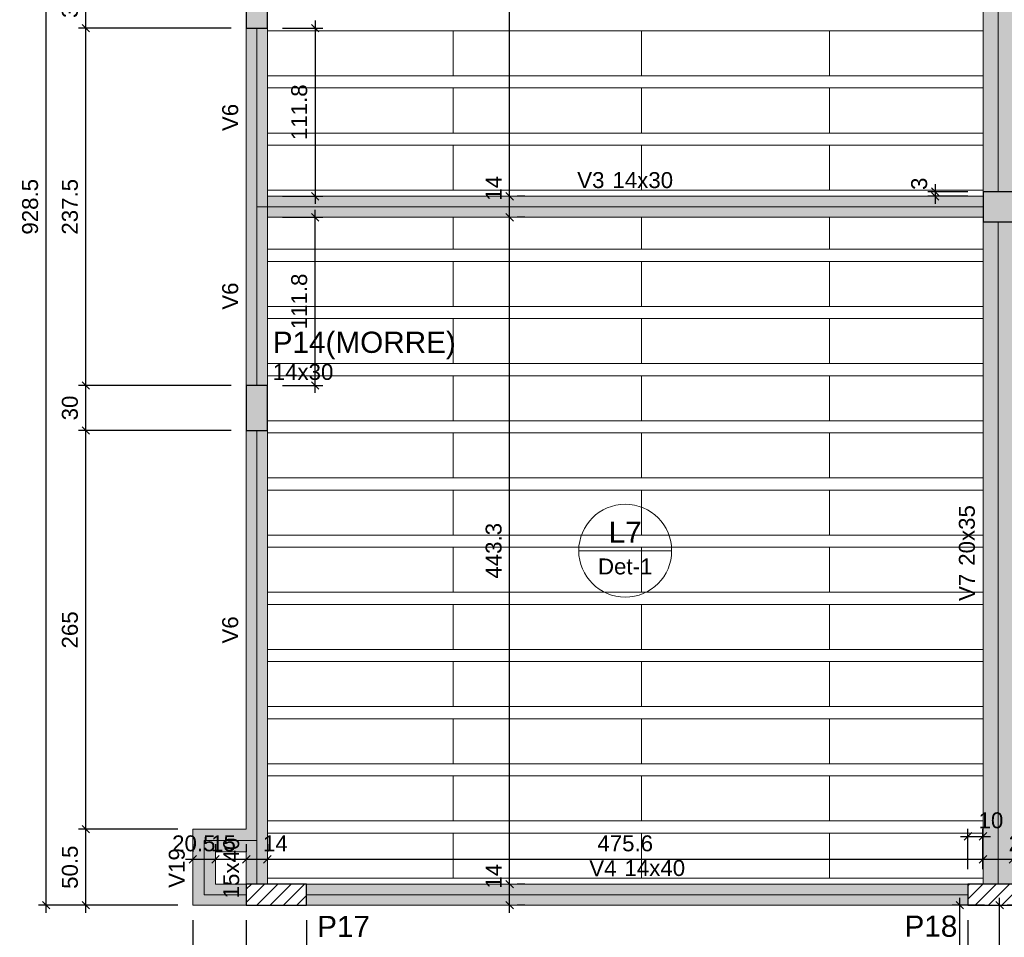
# Model space of a CAD drawing. Header units: millimetres. Extents: x 1434 to 2277, y -793 to -278.
# Tile 17 of 111: x 1709 to 1722, y -628 to -616. Entities that reach past the tile are written whole.
import ezdxf

# ---------------------------------------------------------------- set-up
doc = ezdxf.new("R2010")
doc.units = ezdxf.units.MM
for name, color, linetype, lineweight in [('FO-Cotas', 5, 'Continuous', 5), ('FO-Eixos', 5, 'Continuous', 5), ('FO-Hachura pilar que morre', 106, 'Continuous', 5), ('FO-Hachura pilar que passa', 19, 'Continuous', 5), ('FO-Hachura viga', 43, 'Continuous', 5), ('FO-Hachuras das lajes', 1, 'Continuous', 20), ('FO-Pilares', 4, 'Continuous', 30), ('FO-Textos das lajes', 3, 'Continuous', 20), ('FO-Textos das vigas', 7, 'Continuous', 5), ('FO-Textos dos pilares', 7, 'Continuous', 5), ('FO-Vigas', 1, 'Continuous', 20)]:
    doc.layers.add(name, color=color, linetype=linetype, lineweight=lineweight)
doc.styles.add('ARIAL', font='arial.ttf')
doc.styles.get("Standard").update_dxf_attribs({"font": 'arial.ttf'})
doc.dimstyles.new('UM_50.000000', dxfattribs={"dimtxt": 0.18, "dimasz": 0.1, "dimexe": 0.1, "dimexo": 0.2, "dimgap": 0, "dimtad": 1, "dimtih": 1, "dimtoh": 1, "dimdec": 1, "dimlfac": 50, "dimzin": 0, "dimdsep": 46, "dimtxsty": 'Standard', "dimcen": 0.09, "dimdle": 0.1, "dimadec": 1, "dimazin": 2, "dimtfac": 1, "dimtdec": 4, "dimtofl": 0, "dimtmove": 0, "dimatfit": 3, "dimfxl": 1, "dimtolj": 1, "dimarcsym": 0})
pattern_1 = [(45, (1711.39028, -632.76734), (-0.0883883, 0.0883883), [])]

# ---------------------------------------------------------------- blocks, each defined once
blk = doc.blocks.new('_Oblique')
at = {"color": 0, "linetype": 'ByBlock', "lineweight": -2}
blk.add_line((-0.5, -0.5), (0.5, 0.5), dxfattribs=at)
blk = doc.blocks.new('*D738')
at = {"layer": 'FO-Cotas', "color": 0, "lineweight": -2, "transparency": 16777216}
for p, q in [((1711.07, -627.487), (1711.07, -632.819)), ((1711.78, -627.487), (1711.78, -632.819)), ((1710.97, -632.719), (1711.88, -632.719))]:
    blk.add_line(p, q, dxfattribs=at)
at = {"layer": 'FO-Cotas', "color": 0, "lineweight": -2, "transparency": 16777216, "xscale": 0.1, "yscale": 0.1, "zscale": 0.1, "rotation": 180}
blk.add_blockref('_Oblique', (1711.07, -632.719), dxfattribs=at)
at = {"layer": 'FO-Cotas', "color": 0, "lineweight": -2, "transparency": 16777216, "xscale": 0.1, "yscale": 0.1, "zscale": 0.1}
blk.add_blockref('_Oblique', (1711.78, -632.719), dxfattribs=at)
at = {"layer": 'FO-Cotas', "color": 7, "transparency": 16777216, "insert": (1710.782, -632.508), "char_height": 0.2118, "attachment_point": 5, "rotation": 0.0057, "style": 'ARIAL'}
blk.add_mtext('\\A1;35.5', dxfattribs=at)
blk = doc.blocks.new('*D739')
at = {"layer": 'FO-Cotas', "color": 0, "lineweight": -2, "transparency": 16777216}
for p, q in [((1711.78, -627.487), (1711.78, -632.819)), ((1712.58, -627.487), (1712.58, -632.819)), ((1711.68, -632.719), (1712.68, -632.719))]:
    blk.add_line(p, q, dxfattribs=at)
at = {"layer": 'FO-Cotas', "color": 0, "lineweight": -2, "transparency": 16777216, "xscale": 0.1, "yscale": 0.1, "zscale": 0.1, "rotation": 180}
blk.add_blockref('_Oblique', (1711.78, -632.719), dxfattribs=at)
at = {"layer": 'FO-Cotas', "color": 0, "lineweight": -2, "transparency": 16777216, "xscale": 0.1, "yscale": 0.1, "zscale": 0.1}
blk.add_blockref('_Oblique', (1712.58, -632.719), dxfattribs=at)
at = {"layer": 'FO-Cotas', "color": 7, "transparency": 16777216, "insert": (1712.18, -632.508), "char_height": 0.2118, "attachment_point": 5, "rotation": 0.0057, "style": 'ARIAL'}
blk.add_mtext('\\A1;40', dxfattribs=at)
blk = doc.blocks.new('*D740')
at = {"layer": 'FO-Cotas', "color": 0, "lineweight": -2, "transparency": 16777216}
for p, q in [((1712.58, -627.487), (1712.58, -632.819)), ((1721.371, -627.487), (1721.371, -632.819)), ((1712.48, -632.719), (1721.471, -632.719))]:
    blk.add_line(p, q, dxfattribs=at)
at = {"layer": 'FO-Cotas', "color": 0, "lineweight": -2, "transparency": 16777216, "xscale": 0.1, "yscale": 0.1, "zscale": 0.1, "rotation": 180}
blk.add_blockref('_Oblique', (1712.58, -632.719), dxfattribs=at)
at = {"layer": 'FO-Cotas', "color": 0, "lineweight": -2, "transparency": 16777216, "xscale": 0.1, "yscale": 0.1, "zscale": 0.1}
blk.add_blockref('_Oblique', (1721.371, -632.719), dxfattribs=at)
at = {"layer": 'FO-Cotas', "color": 7, "transparency": 16777216, "insert": (1716.976, -632.508), "char_height": 0.2118, "attachment_point": 5, "rotation": 0.0057, "style": 'ARIAL'}
blk.add_mtext('\\A1;439.6', dxfattribs=at)
blk = doc.blocks.new('*D741')
at = {"layer": 'FO-Cotas', "color": 0, "lineweight": -2, "transparency": 16777216}
for p, q in [((1721.371, -627.487), (1721.371, -632.819)), ((1722.171, -627.487), (1722.171, -632.819)), ((1721.271, -632.719), (1722.271, -632.719))]:
    blk.add_line(p, q, dxfattribs=at)
at = {"layer": 'FO-Cotas', "color": 0, "lineweight": -2, "transparency": 16777216, "xscale": 0.1, "yscale": 0.1, "zscale": 0.1, "rotation": 180}
blk.add_blockref('_Oblique', (1721.371, -632.719), dxfattribs=at)
at = {"layer": 'FO-Cotas', "color": 0, "lineweight": -2, "transparency": 16777216, "xscale": 0.1, "yscale": 0.1, "zscale": 0.1}
blk.add_blockref('_Oblique', (1722.171, -632.719), dxfattribs=at)
at = {"layer": 'FO-Cotas', "color": 7, "transparency": 16777216, "insert": (1721.771, -632.508), "char_height": 0.2118, "attachment_point": 5, "rotation": 0.0057, "style": 'ARIAL'}
blk.add_mtext('\\A1;40', dxfattribs=at)
blk = doc.blocks.new('*D747')
at = {"layer": 'FO-Cotas', "color": 0, "lineweight": -2, "transparency": 16777216}
for p, q in [((1711.07, -627.487), (1711.07, -633.349)), ((1744.535, -627.487), (1744.535, -633.349)), ((1710.97, -633.249), (1744.635, -633.249))]:
    blk.add_line(p, q, dxfattribs=at)
at = {"layer": 'FO-Cotas', "color": 0, "lineweight": -2, "transparency": 16777216, "xscale": 0.1, "yscale": 0.1, "zscale": 0.1, "rotation": 180}
blk.add_blockref('_Oblique', (1711.07, -633.249), dxfattribs=at)
at = {"layer": 'FO-Cotas', "color": 0, "lineweight": -2, "transparency": 16777216, "xscale": 0.1, "yscale": 0.1, "zscale": 0.1}
blk.add_blockref('_Oblique', (1744.535, -633.249), dxfattribs=at)
at = {"layer": 'FO-Cotas', "color": 7, "transparency": 16777216, "insert": (1727.803, -633.037), "char_height": 0.2118, "attachment_point": 5, "rotation": 0.0057, "style": 'ARIAL'}
blk.add_mtext('\\A1;1673.2', dxfattribs=at)
blk = doc.blocks.new('*D750')
at = {"layer": 'FO-Cotas', "color": 0, "lineweight": -2, "transparency": 16777216}
for p, q in [((1721.792, -630.427), (1721.792, -627.187)), ((1721.992, -627.287), (1721.892, -627.287)), ((1723.004, -630.327), (1721.692, -630.327))]:
    blk.add_line(p, q, dxfattribs=at)
at = {"layer": 'FO-Cotas', "color": 0, "lineweight": -2, "transparency": 16777216, "xscale": 0.1, "yscale": 0.1, "zscale": 0.1}
for p, rotation in [((1721.792, -627.287), 90), ((1721.792, -630.327), 270)]:
    blk.add_blockref('_Oblique', p, dxfattribs=dict(at, rotation=rotation))
at = {"layer": 'FO-Cotas', "color": 7, "transparency": 16777216, "insert": (1721.58, -628.807), "char_height": 0.2118, "attachment_point": 5, "rotation": 90, "style": 'ARIAL'}
blk.add_mtext('\\A1;152', dxfattribs=at)
blk = doc.blocks.new('*D751')
at = {"layer": 'FO-Cotas', "color": 0, "lineweight": -2, "transparency": 16777216}
for p, q in [((1709.648, -627.387), (1709.648, -626.177)), ((1710.87, -626.277), (1709.548, -626.277)), ((1710.87, -627.287), (1709.548, -627.287))]:
    blk.add_line(p, q, dxfattribs=at)
at = {"layer": 'FO-Cotas', "color": 0, "lineweight": -2, "transparency": 16777216, "xscale": 0.1, "yscale": 0.1, "zscale": 0.1}
for p, rotation in [((1709.648, -626.277), 90), ((1709.648, -627.287), 270)]:
    blk.add_blockref('_Oblique', p, dxfattribs=dict(at, rotation=rotation))
at = {"layer": 'FO-Cotas', "color": 7, "transparency": 16777216, "insert": (1709.436, -626.782), "char_height": 0.2118, "attachment_point": 5, "rotation": 90, "style": 'ARIAL'}
blk.add_mtext('\\A1;50.5', dxfattribs=at)
blk = doc.blocks.new('*D752')
at = {"layer": 'FO-Cotas', "color": 0, "lineweight": -2, "transparency": 16777216}
for p, q in [((1709.648, -626.377), (1709.648, -620.877)), ((1711.58, -620.977), (1709.548, -620.977)), ((1710.87, -626.277), (1709.548, -626.277))]:
    blk.add_line(p, q, dxfattribs=at)
at = {"layer": 'FO-Cotas', "color": 0, "lineweight": -2, "transparency": 16777216, "xscale": 0.1, "yscale": 0.1, "zscale": 0.1}
for p, rotation in [((1709.648, -620.977), 90), ((1709.648, -626.277), 270)]:
    blk.add_blockref('_Oblique', p, dxfattribs=dict(at, rotation=rotation))
at = {"layer": 'FO-Cotas', "color": 7, "transparency": 16777216, "insert": (1709.436, -623.627), "char_height": 0.2118, "attachment_point": 5, "rotation": 90, "style": 'ARIAL'}
blk.add_mtext('\\A1;265', dxfattribs=at)
blk = doc.blocks.new('*D753')
at = {"layer": 'FO-Cotas', "color": 0, "lineweight": -2, "transparency": 16777216}
for p, q in [((1709.648, -621.077), (1709.648, -620.277)), ((1711.58, -620.377), (1709.548, -620.377)), ((1711.58, -620.977), (1709.548, -620.977))]:
    blk.add_line(p, q, dxfattribs=at)
at = {"layer": 'FO-Cotas', "color": 0, "lineweight": -2, "transparency": 16777216, "xscale": 0.1, "yscale": 0.1, "zscale": 0.1}
for p, rotation in [((1709.648, -620.377), 90), ((1709.648, -620.977), 270)]:
    blk.add_blockref('_Oblique', p, dxfattribs=dict(at, rotation=rotation))
at = {"layer": 'FO-Cotas', "color": 7, "transparency": 16777216, "insert": (1709.436, -620.677), "char_height": 0.2118, "attachment_point": 5, "rotation": 90, "style": 'ARIAL'}
blk.add_mtext('\\A1;30', dxfattribs=at)
blk = doc.blocks.new('*D754')
at = {"layer": 'FO-Cotas', "color": 0, "lineweight": -2, "transparency": 16777216}
for p, q in [((1709.648, -620.477), (1709.648, -615.527)), ((1711.58, -615.627), (1709.548, -615.627)), ((1711.58, -620.377), (1709.548, -620.377))]:
    blk.add_line(p, q, dxfattribs=at)
at = {"layer": 'FO-Cotas', "color": 0, "lineweight": -2, "transparency": 16777216, "xscale": 0.1, "yscale": 0.1, "zscale": 0.1}
for p, rotation in [((1709.648, -615.627), 90), ((1709.648, -620.377), 270)]:
    blk.add_blockref('_Oblique', p, dxfattribs=dict(at, rotation=rotation))
at = {"layer": 'FO-Cotas', "color": 7, "transparency": 16777216, "insert": (1709.436, -618.002), "char_height": 0.2118, "attachment_point": 5, "rotation": 90, "style": 'ARIAL'}
blk.add_mtext('\\A1;237.5', dxfattribs=at)
blk = doc.blocks.new('*D755')
at = {"layer": 'FO-Cotas', "color": 0, "lineweight": -2, "transparency": 16777216}
for p, q in [((1709.648, -615.727), (1709.648, -614.927)), ((1711.58, -615.027), (1709.548, -615.027)), ((1711.58, -615.627), (1709.548, -615.627))]:
    blk.add_line(p, q, dxfattribs=at)
at = {"layer": 'FO-Cotas', "color": 0, "lineweight": -2, "transparency": 16777216, "xscale": 0.1, "yscale": 0.1, "zscale": 0.1}
for p, rotation in [((1709.648, -615.027), 90), ((1709.648, -615.627), 270)]:
    blk.add_blockref('_Oblique', p, dxfattribs=dict(at, rotation=rotation))
at = {"layer": 'FO-Cotas', "color": 7, "transparency": 16777216, "insert": (1709.436, -615.327), "char_height": 0.2118, "attachment_point": 5, "rotation": 90, "style": 'ARIAL'}
blk.add_mtext('\\A1;30', dxfattribs=at)
blk = doc.blocks.new('*D760')
at = {"layer": 'FO-Cotas', "color": 0, "lineweight": -2, "transparency": 16777216}
for p, q in [((1721.263, -631.407), (1721.263, -627.187)), ((1721.592, -627.287), (1721.163, -627.287)), ((1723.004, -631.307), (1721.163, -631.307))]:
    blk.add_line(p, q, dxfattribs=at)
at = {"layer": 'FO-Cotas', "color": 0, "lineweight": -2, "transparency": 16777216, "xscale": 0.1, "yscale": 0.1, "zscale": 0.1}
for p, rotation in [((1721.263, -627.287), 90), ((1721.263, -631.307), 270)]:
    blk.add_blockref('_Oblique', p, dxfattribs=dict(at, rotation=rotation))
at = {"layer": 'FO-Cotas', "color": 7, "transparency": 16777216, "insert": (1721.051, -629.297), "char_height": 0.2118, "attachment_point": 5, "rotation": 90, "style": 'ARIAL'}
blk.add_mtext('\\A1;201', dxfattribs=at)
blk = doc.blocks.new('*D761')
at = {"layer": 'FO-Cotas', "color": 0, "lineweight": -2, "transparency": 16777216}
for p, q in [((1709.119, -627.387), (1709.119, -608.617)), ((1710.86, -608.717), (1709.019, -608.717)), ((1710.87, -627.287), (1709.019, -627.287))]:
    blk.add_line(p, q, dxfattribs=at)
at = {"layer": 'FO-Cotas', "color": 0, "lineweight": -2, "transparency": 16777216, "xscale": 0.1, "yscale": 0.1, "zscale": 0.1}
for p, rotation in [((1709.119, -608.717), 90), ((1709.119, -627.287), 270)]:
    blk.add_blockref('_Oblique', p, dxfattribs=dict(at, rotation=rotation))
at = {"layer": 'FO-Cotas', "color": 7, "transparency": 16777216, "insert": (1708.907, -618.002), "char_height": 0.2118, "attachment_point": 5, "rotation": 90, "style": 'ARIAL'}
blk.add_mtext('\\A1;928.5', dxfattribs=at)
blk = doc.blocks.new('*D781')
at = {"layer": 'FO-Cotas', "color": 0, "lineweight": -2, "transparency": 16777216}
for p, q in [((1711.07, -626.477), (1711.07, -626.577)), ((1711.37, -626.477), (1711.37, -626.577)), ((1710.97, -626.677), (1711.47, -626.677))]:
    blk.add_line(p, q, dxfattribs=at)
at = {"layer": 'FO-Cotas', "color": 0, "lineweight": -2, "transparency": 16777216, "xscale": 0.1, "yscale": 0.1, "zscale": 0.1, "rotation": 180}
blk.add_blockref('_Oblique', (1711.07, -626.677), dxfattribs=at)
at = {"layer": 'FO-Cotas', "color": 0, "lineweight": -2, "transparency": 16777216, "xscale": 0.1, "yscale": 0.1, "zscale": 0.1}
blk.add_blockref('_Oblique', (1711.37, -626.677), dxfattribs=at)
at = {"layer": 'FO-Cotas', "color": 7, "transparency": 16777216, "insert": (1711.476, -626.466), "char_height": 0.2118, "attachment_point": 5, "rotation": 0.0057, "style": 'ARIAL'}
blk.add_mtext('\\A1;15', dxfattribs=at)
blk = doc.blocks.new('*D782')
at = {"layer": 'FO-Cotas', "color": 0, "lineweight": -2, "transparency": 16777216}
for p, q in [((1711.37, -626.477), (1711.37, -626.577)), ((1711.78, -626.477), (1711.78, -626.577)), ((1711.27, -626.677), (1711.88, -626.677))]:
    blk.add_line(p, q, dxfattribs=at)
at = {"layer": 'FO-Cotas', "color": 0, "lineweight": -2, "transparency": 16777216, "xscale": 0.1, "yscale": 0.1, "zscale": 0.1, "rotation": 180}
blk.add_blockref('_Oblique', (1711.37, -626.677), dxfattribs=at)
at = {"layer": 'FO-Cotas', "color": 0, "lineweight": -2, "transparency": 16777216, "xscale": 0.1, "yscale": 0.1, "zscale": 0.1}
blk.add_blockref('_Oblique', (1711.78, -626.677), dxfattribs=at)
at = {"layer": 'FO-Cotas', "color": 7, "transparency": 16777216, "insert": (1711.082, -626.466), "char_height": 0.2118, "attachment_point": 5, "rotation": 0.0057, "style": 'ARIAL'}
blk.add_mtext('\\A1;20.5', dxfattribs=at)
blk = doc.blocks.new('*D783')
at = {"layer": 'FO-Cotas', "color": 0, "lineweight": -2, "transparency": 16777216}
for p, q in [((1711.78, -626.477), (1711.78, -626.577)), ((1712.06, -626.477), (1712.06, -626.577)), ((1711.68, -626.677), (1712.16, -626.677))]:
    blk.add_line(p, q, dxfattribs=at)
at = {"layer": 'FO-Cotas', "color": 0, "lineweight": -2, "transparency": 16777216, "xscale": 0.1, "yscale": 0.1, "zscale": 0.1, "rotation": 180}
blk.add_blockref('_Oblique', (1711.78, -626.677), dxfattribs=at)
at = {"layer": 'FO-Cotas', "color": 0, "lineweight": -2, "transparency": 16777216, "xscale": 0.1, "yscale": 0.1, "zscale": 0.1}
blk.add_blockref('_Oblique', (1712.06, -626.677), dxfattribs=at)
at = {"layer": 'FO-Cotas', "color": 7, "transparency": 16777216, "insert": (1712.166, -626.466), "char_height": 0.2118, "attachment_point": 5, "rotation": 0.0057, "style": 'ARIAL'}
blk.add_mtext('\\A1;14', dxfattribs=at)
blk = doc.blocks.new('*D784')
at = {"layer": 'FO-Cotas', "color": 0, "lineweight": -2, "transparency": 16777216}
for p, q in [((1712.06, -626.477), (1712.06, -626.577)), ((1721.571, -626.477), (1721.571, -626.577)), ((1711.96, -626.677), (1721.671, -626.677))]:
    blk.add_line(p, q, dxfattribs=at)
at = {"layer": 'FO-Cotas', "color": 0, "lineweight": -2, "transparency": 16777216, "xscale": 0.1, "yscale": 0.1, "zscale": 0.1, "rotation": 180}
blk.add_blockref('_Oblique', (1712.06, -626.677), dxfattribs=at)
at = {"layer": 'FO-Cotas', "color": 0, "lineweight": -2, "transparency": 16777216, "xscale": 0.1, "yscale": 0.1, "zscale": 0.1}
blk.add_blockref('_Oblique', (1721.571, -626.677), dxfattribs=at)
at = {"layer": 'FO-Cotas', "color": 7, "transparency": 16777216, "insert": (1716.816, -626.466), "char_height": 0.2118, "attachment_point": 5, "rotation": 0.0057, "style": 'ARIAL'}
blk.add_mtext('\\A1;475.6', dxfattribs=at)
blk = doc.blocks.new('*D785')
at = {"layer": 'FO-Cotas', "color": 0, "lineweight": -2, "transparency": 16777216}
for p, q in [((1721.571, -626.477), (1721.571, -626.577)), ((1721.971, -626.477), (1721.971, -626.577)), ((1721.471, -626.677), (1722.071, -626.677))]:
    blk.add_line(p, q, dxfattribs=at)
at = {"layer": 'FO-Cotas', "color": 0, "lineweight": -2, "transparency": 16777216, "xscale": 0.1, "yscale": 0.1, "zscale": 0.1, "rotation": 180}
blk.add_blockref('_Oblique', (1721.571, -626.677), dxfattribs=at)
at = {"layer": 'FO-Cotas', "color": 0, "lineweight": -2, "transparency": 16777216, "xscale": 0.1, "yscale": 0.1, "zscale": 0.1}
blk.add_blockref('_Oblique', (1721.971, -626.677), dxfattribs=at)
at = {"layer": 'FO-Cotas', "color": 7, "transparency": 16777216, "insert": (1722.077, -626.466), "char_height": 0.2118, "attachment_point": 5, "rotation": 0.0057, "style": 'ARIAL'}
blk.add_mtext('\\A1;20', dxfattribs=at)
blk = doc.blocks.new('*D806')
at = {"layer": 'FO-Cotas', "color": 0, "lineweight": -2, "transparency": 16777216}
for p, q in [((1715.28, -627.387), (1715.28, -626.907)), ((1715.48, -627.007), (1715.38, -627.007)), ((1715.48, -627.287), (1715.38, -627.287))]:
    blk.add_line(p, q, dxfattribs=at)
at = {"layer": 'FO-Cotas', "color": 0, "lineweight": -2, "transparency": 16777216, "xscale": 0.1, "yscale": 0.1, "zscale": 0.1}
for p, rotation in [((1715.28, -627.007), 90), ((1715.28, -627.287), 270)]:
    blk.add_blockref('_Oblique', p, dxfattribs=dict(at, rotation=rotation))
at = {"layer": 'FO-Cotas', "color": 7, "transparency": 16777216, "insert": (1715.068, -626.902), "char_height": 0.2118, "attachment_point": 5, "rotation": 90, "style": 'ARIAL'}
blk.add_mtext('\\A1;14', dxfattribs=at)
blk = doc.blocks.new('*D807')
at = {"layer": 'FO-Cotas', "color": 0, "lineweight": -2, "transparency": 16777216}
for p, q in [((1715.28, -627.107), (1715.28, -618.042)), ((1715.48, -618.142), (1715.38, -618.142)), ((1715.48, -627.007), (1715.38, -627.007))]:
    blk.add_line(p, q, dxfattribs=at)
at = {"layer": 'FO-Cotas', "color": 0, "lineweight": -2, "transparency": 16777216, "xscale": 0.1, "yscale": 0.1, "zscale": 0.1}
for p, rotation in [((1715.28, -618.142), 90), ((1715.28, -627.007), 270)]:
    blk.add_blockref('_Oblique', p, dxfattribs=dict(at, rotation=rotation))
at = {"layer": 'FO-Cotas', "color": 7, "transparency": 16777216, "insert": (1715.068, -622.575), "char_height": 0.2118, "attachment_point": 5, "rotation": 90, "style": 'ARIAL'}
blk.add_mtext('\\A1;443.3', dxfattribs=at)
blk = doc.blocks.new('*D808')
at = {"layer": 'FO-Cotas', "color": 0, "lineweight": -2, "transparency": 16777216}
for p, q in [((1715.28, -618.242), (1715.28, -617.762)), ((1715.48, -617.862), (1715.38, -617.862)), ((1715.48, -618.142), (1715.38, -618.142))]:
    blk.add_line(p, q, dxfattribs=at)
at = {"layer": 'FO-Cotas', "color": 0, "lineweight": -2, "transparency": 16777216, "xscale": 0.1, "yscale": 0.1, "zscale": 0.1}
for p, rotation in [((1715.28, -617.862), 90), ((1715.28, -618.142), 270)]:
    blk.add_blockref('_Oblique', p, dxfattribs=dict(at, rotation=rotation))
at = {"layer": 'FO-Cotas', "color": 7, "transparency": 16777216, "insert": (1715.068, -617.756), "char_height": 0.2118, "attachment_point": 5, "rotation": 90, "style": 'ARIAL'}
blk.add_mtext('\\A1;14', dxfattribs=at)
blk = doc.blocks.new('*D809')
at = {"layer": 'FO-Cotas', "color": 0, "lineweight": -2, "transparency": 16777216}
for p, q in [((1715.28, -617.962), (1715.28, -608.897)), ((1715.48, -608.997), (1715.38, -608.997)), ((1715.48, -617.862), (1715.38, -617.862))]:
    blk.add_line(p, q, dxfattribs=at)
at = {"layer": 'FO-Cotas', "color": 0, "lineweight": -2, "transparency": 16777216, "xscale": 0.1, "yscale": 0.1, "zscale": 0.1}
for p, rotation in [((1715.28, -608.997), 90), ((1715.28, -617.862), 270)]:
    blk.add_blockref('_Oblique', p, dxfattribs=dict(at, rotation=rotation))
at = {"layer": 'FO-Cotas', "color": 7, "transparency": 16777216, "insert": (1715.068, -613.43), "char_height": 0.2118, "attachment_point": 5, "rotation": 90, "style": 'ARIAL'}
blk.add_mtext('\\A1;443.3', dxfattribs=at)
blk = doc.blocks.new('*D824')
at = {"layer": 'FO-Cotas', "color": 0, "lineweight": -2, "transparency": 16777216}
for p, q in [((1721.371, -626.807), (1721.371, -626.272)), ((1721.571, -626.807), (1721.571, -626.272)), ((1721.271, -626.372), (1721.671, -626.372))]:
    blk.add_line(p, q, dxfattribs=at)
at = {"layer": 'FO-Cotas', "color": 0, "lineweight": -2, "transparency": 16777216, "xscale": 0.1, "yscale": 0.1, "zscale": 0.1, "rotation": 180}
blk.add_blockref('_Oblique', (1721.371, -626.372), dxfattribs=at)
at = {"layer": 'FO-Cotas', "color": 0, "lineweight": -2, "transparency": 16777216, "xscale": 0.1, "yscale": 0.1, "zscale": 0.1}
blk.add_blockref('_Oblique', (1721.571, -626.372), dxfattribs=at)
at = {"layer": 'FO-Cotas', "color": 7, "transparency": 16777216, "insert": (1721.677, -626.16), "char_height": 0.2118, "attachment_point": 5, "rotation": 0.0057, "style": 'ARIAL'}
blk.add_mtext('\\A1;10', dxfattribs=at)
blk = doc.blocks.new('*D830')
at = {"layer": 'FO-Cotas', "color": 0, "lineweight": -2, "transparency": 16777216}
for p, q in [((1712.696, -615.527), (1712.696, -617.962)), ((1712.26, -615.627), (1712.796, -615.627)), ((1712.26, -617.862), (1712.796, -617.862))]:
    blk.add_line(p, q, dxfattribs=at)
at = {"layer": 'FO-Cotas', "color": 0, "lineweight": -2, "transparency": 16777216, "xscale": 0.1, "yscale": 0.1, "zscale": 0.1}
for p, rotation in [((1712.696, -615.627), 90), ((1712.696, -617.862), 270)]:
    blk.add_blockref('_Oblique', p, dxfattribs=dict(at, rotation=rotation))
at = {"layer": 'FO-Cotas', "color": 7, "transparency": 16777216, "insert": (1712.484, -616.745), "char_height": 0.2118, "attachment_point": 5, "rotation": 90, "style": 'ARIAL'}
blk.add_mtext('\\A1;111.8', dxfattribs=at)
blk = doc.blocks.new('*D832')
at = {"layer": 'FO-Cotas', "color": 0, "lineweight": -2, "transparency": 16777216}
for p, q in [((1721.371, -617.802), (1720.836, -617.802)), ((1720.936, -617.702), (1720.936, -617.962)), ((1721.371, -617.862), (1720.836, -617.862))]:
    blk.add_line(p, q, dxfattribs=at)
at = {"layer": 'FO-Cotas', "color": 0, "lineweight": -2, "transparency": 16777216, "xscale": 0.1, "yscale": 0.1, "zscale": 0.1}
for p, rotation in [((1720.936, -617.802), 90), ((1720.936, -617.862), 270)]:
    blk.add_blockref('_Oblique', p, dxfattribs=dict(at, rotation=rotation))
at = {"layer": 'FO-Cotas', "color": 7, "transparency": 16777216, "insert": (1720.724, -617.696), "char_height": 0.2118, "attachment_point": 5, "rotation": 90, "style": 'ARIAL'}
blk.add_mtext('\\A1;3', dxfattribs=at)
blk = doc.blocks.new('*D834')
at = {"layer": 'FO-Cotas', "color": 0, "lineweight": -2, "transparency": 16777216}
for p, q in [((1712.696, -620.477), (1712.696, -618.042)), ((1712.26, -618.142), (1712.796, -618.142)), ((1712.26, -620.377), (1712.796, -620.377))]:
    blk.add_line(p, q, dxfattribs=at)
at = {"layer": 'FO-Cotas', "color": 0, "lineweight": -2, "transparency": 16777216, "xscale": 0.1, "yscale": 0.1, "zscale": 0.1}
for p, rotation in [((1712.696, -618.142), 90), ((1712.696, -620.377), 270)]:
    blk.add_blockref('_Oblique', p, dxfattribs=dict(at, rotation=rotation))
at = {"layer": 'FO-Cotas', "color": 7, "transparency": 16777216, "insert": (1712.484, -619.26), "char_height": 0.2118, "attachment_point": 5, "rotation": 90, "style": 'ARIAL'}
blk.add_mtext('\\A1;111.8', dxfattribs=at)

msp = doc.modelspace()

# ---------------------------------------------------------------- hatches: boundary and pattern name
at = {"layer": 'FO-Hachura pilar que morre', "linetype": 'Continuous'}
for points in [[(1711.7803, -615.6269), (1711.9203, -615.6269), (1712.0603, -615.6269), (1712.0603, -615.3269), (1712.0603, -615.0269), (1711.9203, -615.0269), (1711.7803, -615.0269), (1711.7803, -615.3269)], [(1721.5715, -618.2021), (1721.7715, -618.2021), (1721.9715, -618.2021), (1721.9715, -618.0021), (1721.9715, -617.8021), (1721.7715, -617.8021), (1721.5715, -617.8021), (1721.5715, -618.0021)], [(1711.7803, -620.9773), (1711.9203, -620.9773), (1712.0603, -620.9773), (1712.0603, -620.6773), (1712.0603, -620.3773), (1711.9203, -620.3773), (1711.7803, -620.3773), (1711.7803, -620.6773)]]:
    msp.add_hatch(color=256, dxfattribs=at).paths.add_polyline_path(points)
at = {"layer": 'FO-Hachura pilar que passa', "linetype": 'Continuous'}
h = msp.add_hatch(dxfattribs=at)
h.set_pattern_fill('ANSI31', color=256, style=0)
h.set_pattern_definition(pattern_1)
h.paths.add_polyline_path([(1711.7803, -627.0073), (1711.7803, -627.1473), (1711.7803, -627.2873), (1712.1803, -627.2873), (1712.5803, -627.2873), (1712.5803, -627.1473), (1712.5803, -627.0073), (1712.1803, -627.0073)])
h = msp.add_hatch(dxfattribs=at)
h.set_pattern_fill('ANSI31', color=256, style=0)
h.set_pattern_definition(pattern_1)
h.paths.add_polyline_path([(1721.3715, -627.0073), (1721.3715, -627.1473), (1721.3715, -627.2873), (1721.7715, -627.2873), (1722.1715, -627.2873), (1722.1715, -627.1473), (1722.1715, -627.0073), (1721.7715, -627.0073)])
at = {"layer": 'FO-Hachura viga', "linetype": 'Continuous'}
for points in [[(1721.9715, -608.9969), (1721.9715, -608.9969), (1721.5715, -608.9969), (1721.5715, -617.8021), (1721.9715, -617.8021), (1721.9715, -608.9969)], [(1712.0603, -615.6271), (1712.0603, -615.6271), (1711.7803, -615.6271), (1711.7803, -618.0021), (1712.0603, -618.0021), (1712.0603, -615.6271)], [(1721.5715, -617.8621), (1721.5715, -617.8621), (1712.0603, -617.8621), (1711.9203, -618.0021), (1712.0603, -618.1419), (1721.5715, -618.1419), (1721.5715, -617.8621)], [(1712.0603, -618.0021), (1712.0603, -618.0021), (1711.7803, -618.0021), (1711.7803, -620.3773), (1712.0603, -620.3773), (1712.0603, -618.0021)], [(1721.9715, -618.2021), (1721.9715, -618.2021), (1721.5715, -618.2021), (1721.5715, -627.0073), (1721.9715, -627.0073), (1721.9715, -618.2021)], [(1712.0603, -620.9773), (1712.0603, -620.9773), (1711.7803, -620.9773), (1711.7803, -626.2773), (1711.9203, -626.4273), (1712.0603, -626.4273), (1712.0603, -620.9773)], [(1711.3703, -627.0073), (1711.3703, -627.0073), (1711.3703, -626.5773), (1711.0703, -626.2773), (1711.0703, -627.2871), (1711.3703, -627.0073)], [(1711.9203, -626.4273), (1711.9203, -626.4273), (1711.7803, -626.2773), (1711.0703, -626.2773), (1711.3703, -626.5773), (1711.7803, -626.5773), (1711.9203, -626.4273)], [(1712.0603, -626.4273), (1712.0603, -626.4273), (1711.9203, -626.4273), (1711.7803, -626.5773), (1711.7803, -627.0073), (1712.0603, -627.0073), (1712.0603, -626.4273)], [(1711.7803, -627.0073), (1711.7803, -627.0073), (1711.3703, -627.0073), (1711.0703, -627.2871), (1711.7803, -627.2873), (1711.7803, -627.0073)], [(1721.3715, -627.0073), (1721.3715, -627.0073), (1712.5803, -627.0073), (1712.5803, -627.2873), (1721.3715, -627.2873), (1721.3715, -627.0073)]]:
    msp.add_hatch(color=256, dxfattribs=at).paths.add_polyline_path(points)

# ---------------------------------------------------------------- linework, layer by layer
at = {"layer": 'FO-Eixos'}
for p, q in [((1721.7715, -617.8021), (1721.7715, -608.9969)), ((1711.9203, -618.0021), (1711.9203, -615.6269)), ((1711.9203, -618.0021), (1721.5715, -618.0021)), ((1711.9203, -620.3773), (1711.9203, -618.0021)), ((1721.7715, -627.0073), (1721.7715, -618.2021)), ((1711.9203, -626.4273), (1711.9203, -620.9773)), ((1711.2203, -627.1473), (1711.2203, -626.4273)), ((1711.2203, -626.4273), (1711.9203, -626.4273)), ((1711.9203, -627.0073), (1711.9203, -626.4273)), ((1711.2203, -627.1473), (1711.7803, -627.1475)), ((1712.5803, -627.1475), (1721.3715, -627.1473))]:
    msp.add_line(p, q, dxfattribs=at)
for points in [[(1712.0603, -616.2623), (1714.5303, -616.2623), (1714.5303, -615.6623), (1712.0603, -615.6623)], [(1721.5713, -615.6623), (1719.5303, -615.6623), (1719.5303, -616.2623), (1721.5713, -616.2623)], [(1712.0603, -617.0223), (1714.5303, -617.0223), (1714.5303, -616.4223), (1712.0603, -616.4223)], [(1721.5713, -616.4223), (1719.5303, -616.4223), (1719.5303, -617.0223), (1721.5713, -617.0223)], [(1712.0603, -617.7823), (1714.5303, -617.7823), (1714.5303, -617.1823), (1712.0603, -617.1823)], [(1721.5713, -617.1823), (1719.5303, -617.1823), (1719.5303, -617.7823), (1721.5713, -617.7823)], [(1712.0603, -618.5673), (1714.5303, -618.5673), (1714.5303, -618.1423)], [(1714.5303, -618.1423), (1714.5303, -618.5673), (1717.0303, -618.5673), (1717.0303, -618.1423)], [(1717.0303, -618.1423), (1717.0303, -618.5673), (1719.5303, -618.5673), (1719.5303, -618.1423)], [(1719.5303, -618.1423), (1719.5303, -618.5673), (1721.5713, -618.5673)], [(1712.0603, -619.3273), (1714.5303, -619.3273), (1714.5303, -618.7273), (1712.0603, -618.7273)], [(1721.5713, -618.7273), (1719.5303, -618.7273), (1719.5303, -619.3273), (1721.5713, -619.3273)], [(1712.0603, -620.0873), (1714.5303, -620.0873), (1714.5303, -619.4873), (1712.0603, -619.4873)], [(1721.5713, -619.4873), (1719.5303, -619.4873), (1719.5303, -620.0873), (1721.5713, -620.0873)], [(1712.0603, -620.8473), (1714.5303, -620.8473), (1714.5303, -620.2473), (1712.0603, -620.2473)], [(1721.5713, -620.2473), (1719.5303, -620.2473), (1719.5303, -620.8473), (1721.5713, -620.8473)], [(1712.0603, -621.6073), (1714.5303, -621.6073), (1714.5303, -621.0073), (1712.0603, -621.0073)], [(1721.5713, -621.0073), (1719.5303, -621.0073), (1719.5303, -621.6073), (1721.5713, -621.6073)], [(1712.0603, -622.3673), (1714.5303, -622.3673), (1714.5303, -621.7673), (1712.0603, -621.7673)], [(1721.5713, -621.7673), (1719.5303, -621.7673), (1719.5303, -622.3673), (1721.5713, -622.3673)], [(1712.0603, -623.1273), (1714.5303, -623.1273), (1714.5303, -622.5273), (1712.0603, -622.5273)], [(1721.5713, -622.5273), (1719.5303, -622.5273), (1719.5303, -623.1273), (1721.5713, -623.1273)], [(1712.0603, -623.8873), (1714.5303, -623.8873), (1714.5303, -623.2873), (1712.0603, -623.2873)], [(1721.5713, -623.2873), (1719.5303, -623.2873), (1719.5303, -623.8873), (1721.5713, -623.8873)], [(1712.0603, -624.6473), (1714.5303, -624.6473), (1714.5303, -624.0473), (1712.0603, -624.0473)], [(1721.5713, -624.0473), (1719.5303, -624.0473), (1719.5303, -624.6473), (1721.5713, -624.6473)], [(1712.0603, -625.4073), (1714.5303, -625.4073), (1714.5303, -624.8073), (1712.0603, -624.8073)], [(1721.5713, -624.8073), (1719.5303, -624.8073), (1719.5303, -625.4073), (1721.5713, -625.4073)], [(1712.0603, -626.1673), (1714.5303, -626.1673), (1714.5303, -625.5673), (1712.0603, -625.5673)], [(1721.5713, -625.5673), (1719.5303, -625.5673), (1719.5303, -626.1673), (1721.5713, -626.1673)], [(1712.0603, -626.9273), (1714.5303, -626.9273), (1714.5303, -626.3273), (1712.0603, -626.3273)], [(1721.5713, -626.3273), (1719.5303, -626.3273), (1719.5303, -626.9273), (1721.5713, -626.9273)]]:
    msp.add_lwpolyline(points, dxfattribs=at)
for points in [[(1714.5303, -616.2623), (1717.0303, -616.2623), (1717.0303, -615.6623), (1714.5303, -615.6623), (1714.5303, -616.2623)], [(1717.0303, -616.2623), (1719.5303, -616.2623), (1719.5303, -615.6623), (1717.0303, -615.6623), (1717.0303, -616.2623)], [(1714.5303, -617.0223), (1717.0303, -617.0223), (1717.0303, -616.4223), (1714.5303, -616.4223), (1714.5303, -617.0223)], [(1717.0303, -617.0223), (1719.5303, -617.0223), (1719.5303, -616.4223), (1717.0303, -616.4223), (1717.0303, -617.0223)], [(1714.5303, -617.7823), (1717.0303, -617.7823), (1717.0303, -617.1823), (1714.5303, -617.1823), (1714.5303, -617.7823)], [(1717.0303, -617.7823), (1719.5303, -617.7823), (1719.5303, -617.1823), (1717.0303, -617.1823), (1717.0303, -617.7823)], [(1714.5303, -619.3273), (1717.0303, -619.3273), (1717.0303, -618.7273), (1714.5303, -618.7273), (1714.5303, -619.3273)], [(1717.0303, -619.3273), (1719.5303, -619.3273), (1719.5303, -618.7273), (1717.0303, -618.7273), (1717.0303, -619.3273)], [(1714.5303, -620.0873), (1717.0303, -620.0873), (1717.0303, -619.4873), (1714.5303, -619.4873), (1714.5303, -620.0873)], [(1717.0303, -620.0873), (1719.5303, -620.0873), (1719.5303, -619.4873), (1717.0303, -619.4873), (1717.0303, -620.0873)], [(1714.5303, -620.8473), (1717.0303, -620.8473), (1717.0303, -620.2473), (1714.5303, -620.2473), (1714.5303, -620.8473)], [(1717.0303, -620.8473), (1719.5303, -620.8473), (1719.5303, -620.2473), (1717.0303, -620.2473), (1717.0303, -620.8473)], [(1714.5303, -621.6073), (1717.0303, -621.6073), (1717.0303, -621.0073), (1714.5303, -621.0073), (1714.5303, -621.6073)], [(1717.0303, -621.6073), (1719.5303, -621.6073), (1719.5303, -621.0073), (1717.0303, -621.0073), (1717.0303, -621.6073)], [(1714.5303, -622.3673), (1717.0303, -622.3673), (1717.0303, -621.7673), (1714.5303, -621.7673), (1714.5303, -622.3673)], [(1717.0303, -622.3673), (1719.5303, -622.3673), (1719.5303, -621.7673), (1717.0303, -621.7673), (1717.0303, -622.3673)], [(1714.5303, -623.1273), (1717.0303, -623.1273), (1717.0303, -622.5273), (1714.5303, -622.5273), (1714.5303, -623.1273)], [(1717.0303, -623.1273), (1719.5303, -623.1273), (1719.5303, -622.5273), (1717.0303, -622.5273), (1717.0303, -623.1273)], [(1714.5303, -623.8873), (1717.0303, -623.8873), (1717.0303, -623.2873), (1714.5303, -623.2873), (1714.5303, -623.8873)], [(1717.0303, -623.8873), (1719.5303, -623.8873), (1719.5303, -623.2873), (1717.0303, -623.2873), (1717.0303, -623.8873)], [(1714.5303, -624.6473), (1717.0303, -624.6473), (1717.0303, -624.0473), (1714.5303, -624.0473), (1714.5303, -624.6473)], [(1717.0303, -624.6473), (1719.5303, -624.6473), (1719.5303, -624.0473), (1717.0303, -624.0473), (1717.0303, -624.6473)], [(1714.5303, -625.4073), (1717.0303, -625.4073), (1717.0303, -624.8073), (1714.5303, -624.8073), (1714.5303, -625.4073)], [(1717.0303, -625.4073), (1719.5303, -625.4073), (1719.5303, -624.8073), (1717.0303, -624.8073), (1717.0303, -625.4073)], [(1714.5303, -626.1673), (1717.0303, -626.1673), (1717.0303, -625.5673), (1714.5303, -625.5673), (1714.5303, -626.1673)], [(1717.0303, -626.1673), (1719.5303, -626.1673), (1719.5303, -625.5673), (1717.0303, -625.5673), (1717.0303, -626.1673)], [(1714.5303, -626.9273), (1717.0303, -626.9273), (1717.0303, -626.3273), (1714.5303, -626.3273), (1714.5303, -626.9273)], [(1717.0303, -626.9273), (1719.5303, -626.9273), (1719.5303, -626.3273), (1717.0303, -626.3273), (1717.0303, -626.9273)]]:
    msp.add_lwpolyline(points, close=True, dxfattribs=at)
at = {"layer": 'FO-Hachuras das lajes'}
for p, q in [((1712.0603, -615.6623), (1721.5713, -615.6623)), ((1712.0603, -616.2623), (1721.5713, -616.2623)), ((1712.0603, -616.4223), (1721.5713, -616.4223)), ((1712.0603, -617.0223), (1721.5713, -617.0223)), ((1712.0603, -617.1823), (1721.5713, -617.1823)), ((1712.0603, -617.7823), (1721.5713, -617.7823)), ((1712.0603, -618.5673), (1721.5713, -618.5673)), ((1712.0603, -618.7273), (1721.5713, -618.7273)), ((1712.0603, -619.3273), (1721.5713, -619.3273)), ((1712.0603, -619.4873), (1721.5713, -619.4873)), ((1712.0603, -620.0873), (1721.5713, -620.0873)), ((1712.0603, -620.2473), (1721.5713, -620.2473)), ((1712.0603, -620.8473), (1721.5713, -620.8473)), ((1712.0603, -621.0073), (1721.5713, -621.0073)), ((1712.0603, -621.6073), (1721.5713, -621.6073)), ((1712.0603, -621.7673), (1721.5713, -621.7673)), ((1712.0603, -622.3673), (1721.5713, -622.3673)), ((1712.0603, -622.5273), (1721.5713, -622.5273)), ((1712.0603, -623.1273), (1721.5713, -623.1273)), ((1712.0603, -623.2873), (1721.5713, -623.2873)), ((1712.0603, -623.8873), (1721.5713, -623.8873)), ((1712.0603, -624.0473), (1721.5713, -624.0473)), ((1712.0603, -624.6473), (1721.5713, -624.6473)), ((1712.0603, -624.8073), (1721.5713, -624.8073)), ((1712.0603, -625.4073), (1721.5713, -625.4073)), ((1712.0603, -625.5673), (1721.5713, -625.5673)), ((1712.0603, -626.1673), (1721.5713, -626.1673)), ((1712.0603, -626.3273), (1721.5713, -626.3273)), ((1712.0603, -626.9273), (1721.5713, -626.9273))]:
    msp.add_line(p, q, dxfattribs=at)
at = {"layer": 'FO-Pilares'}
for points in [[(1711.7803, -615.6269), (1711.9203, -615.6269), (1712.0603, -615.6269), (1712.0603, -615.3269), (1712.0603, -615.0269), (1711.9203, -615.0269), (1711.7803, -615.0269), (1711.7803, -615.3269), (1711.7803, -615.6269)], [(1721.5715, -618.2021), (1721.7715, -618.2021), (1721.9715, -618.2021), (1721.9715, -618.0021), (1721.9715, -617.8021), (1721.7715, -617.8021), (1721.5715, -617.8021), (1721.5715, -618.0021), (1721.5715, -618.2021)], [(1711.7803, -620.9773), (1711.9203, -620.9773), (1712.0603, -620.9773), (1712.0603, -620.6773), (1712.0603, -620.3773), (1711.9203, -620.3773), (1711.7803, -620.3773), (1711.7803, -620.6773), (1711.7803, -620.9773)], [(1711.7803, -627.0073), (1711.7803, -627.1473), (1711.7803, -627.2873), (1712.1803, -627.2873), (1712.5803, -627.2873), (1712.5803, -627.1473), (1712.5803, -627.0073), (1712.1803, -627.0073), (1711.7803, -627.0073)], [(1721.3715, -627.0073), (1721.3715, -627.1473), (1721.3715, -627.2873), (1721.7715, -627.2873), (1722.1715, -627.2873), (1722.1715, -627.1473), (1722.1715, -627.0073), (1721.7715, -627.0073), (1721.3715, -627.0073)]]:
    msp.add_lwpolyline(points, close=True, dxfattribs=at)
at = {"layer": 'FO-Textos das lajes'}
msp.add_line((1716.1984, -622.5747), (1717.4334, -622.5747), dxfattribs=at)
msp.add_circle((1716.8159, -622.5747), 0.6175, dxfattribs=at)
at = {"layer": 'FO-Vigas'}
for p, q in [((1721.5715, -617.8021), (1721.5715, -608.9969)), ((1711.7803, -618.0021), (1711.7803, -615.6269)), ((1712.0603, -618.0021), (1712.0603, -615.6269)), ((1712.0603, -617.8621), (1721.5715, -617.8621)), ((1711.7803, -620.3773), (1711.7803, -618.0021)), ((1712.0603, -620.3773), (1712.0603, -618.0021)), ((1712.0603, -618.1421), (1721.5715, -618.1421)), ((1721.5715, -627.0073), (1721.5715, -618.2021)), ((1711.7803, -626.2773), (1711.7803, -620.9773)), ((1712.0603, -626.4273), (1712.0603, -620.9773)), ((1711.0703, -627.2873), (1711.0703, -626.2773)), ((1711.0703, -626.2773), (1711.7803, -626.2773)), ((1712.0603, -627.0073), (1712.0603, -626.4273)), ((1711.3703, -627.0074), (1711.3703, -626.5773)), ((1711.3703, -626.5773), (1711.7803, -626.5773)), ((1711.7803, -627.0073), (1711.7803, -626.5773)), ((1711.3703, -627.0074), (1711.7803, -627.0075)), ((1712.5803, -627.0075), (1721.3715, -627.0074)), ((1711.0703, -627.2873), (1711.7803, -627.2874)), ((1712.5803, -627.2875), (1721.3715, -627.2874))]:
    msp.add_line(p, q, dxfattribs=at)

# ---------------------------------------------------------------- texts
at = {"layer": 'FO-Textos das lajes', "attachment_point": 8, "line_spacing_factor": 0.798, "style": 'ARIAL'}
for s, insert, char_height, width in [('L7', (1716.8159, -622.4688), 0.2824, 0.875137), ('Det-1', (1716.8159, -622.8924), 0.2118, 1.449644)]:
    msp.add_mtext(s, dxfattribs=dict(at, insert=insert, char_height=char_height, width=width))
at = {"layer": 'FO-Textos das vigas', "linetype": 'Continuous', "char_height": 0.2118, "rotation": 90, "line_spacing_factor": 0.798, "style": 'ARIAL'}
for s, insert, width, attachment_point in [('V6', (1711.6744, -616.8145), 0.726269, 8), ('V6', (1711.6744, -619.1897), 0.726269, 8), ('20x35', (1721.4656, -622.7745), 1.61168, 7), ('V7', (1721.4656, -622.8804), 0.726269, 9), ('V6', (1711.6744, -623.6273), 0.726269, 8), ('15x40', (1711.688, -626.7924), 1.61168, 8), ('V19', (1710.9644, -626.7924), 1.056128, 8)]:
    msp.add_mtext(s, dxfattribs=dict(at, insert=insert, width=width, attachment_point=attachment_point))
at = {"layer": 'FO-Textos das vigas', "linetype": 'Continuous', "char_height": 0.2118, "line_spacing_factor": 0.798, "style": 'ARIAL'}
for s, insert, width, attachment_point in [('V3', (1716.5402, -617.7562), 0.726269, 9), ('14x30', (1716.6461, -617.7562), 1.61168, 7), ('V4', (1716.7002, -626.9015), 0.726269, 9), ('14x40', (1716.8061, -626.9015), 1.61168, 7)]:
    msp.add_mtext(s, dxfattribs=dict(at, insert=insert, width=width, attachment_point=attachment_point))
at = {"layer": 'FO-Textos dos pilares', "linetype": 'Continuous', "line_spacing_factor": 0.798, "style": 'ARIAL'}
for s, insert, char_height, width, attachment_point in [('P14(MORRE)', (1712.1313, -620.0293), 0.2824, 4.851635, 7), ('14x30', (1712.1309, -620.3067), 0.2118, 1.61168, 7), ('P17', (1712.7215, -627.7109), 0.2824, 1.400986, 7), ('P18', (1721.2301, -627.7109), 0.2824, 1.400986, 9)]:
    msp.add_mtext(s, dxfattribs=dict(at, insert=insert, char_height=char_height, width=width, attachment_point=attachment_point))

# ---------------------------------------------------------------- dimensions: what is measured, and where the dimension line sits
at = {"layer": 'FO-Cotas'}
for base, p1, p2, picture, middle in [((1709.1188, -608.7169), (1711.0703, -627.2873), (1711.0603, -608.7169), '*D761', (1708.907, -618.0021)), ((1715.2803, -608.9969), (1715.2803, -617.8621), (1715.2803, -608.9969), '*D809', (1715.0685, -613.4295)), ((1709.6483, -615.0269), (1711.7803, -615.6269), (1711.7803, -615.0269), '*D755', (1709.4365, -615.3269)), ((1709.6483, -615.6269), (1711.7803, -620.3773), (1711.7803, -615.6269), '*D754', (1709.4365, -618.0021)), ((1712.6957, -617.8621), (1712.0603, -615.6269), (1712.0603, -617.8621), '*D830', (1712.4839, -616.7445)), ((1715.2803, -617.8621), (1715.2803, -618.1421), (1715.2803, -617.8621), '*D808', (1715.0685, -617.7562)), ((1720.9361, -617.8621), (1721.5715, -617.8021), (1721.5715, -617.8621), '*D832', (1720.7243, -617.6962)), ((1712.6957, -618.1421), (1712.0603, -620.3773), (1712.0603, -618.1421), '*D834', (1712.4839, -619.2597)), ((1715.2803, -618.1421), (1715.2803, -627.0075), (1715.2803, -618.1421), '*D807', (1715.0685, -622.5748)), ((1709.6483, -620.3773), (1711.7803, -620.9773), (1711.7803, -620.3773), '*D753', (1709.4365, -620.6773)), ((1709.6483, -620.9773), (1711.0703, -626.2773), (1711.7803, -620.9773), '*D752', (1709.4365, -623.6273)), ((1709.6483, -626.2773), (1711.0703, -627.2873), (1711.0703, -626.2773), '*D751', (1709.4365, -626.7823)), ((1715.2803, -627.0075), (1715.2803, -627.2875), (1715.2803, -627.0075), '*D806', (1715.0685, -626.9016)), ((1721.2626, -627.2873), (1723.2041, -631.3073), (1721.7921, -627.2873), '*D760', (1721.0508, -629.2973)), ((1721.7921, -627.2873), (1723.2041, -630.3273), (1721.7921, -627.2873), '*D750', (1721.5803, -628.8073))]:
    dim = msp.add_linear_dim(base=base, p1=p1, p2=p2, angle=90, dimstyle='UM_50.000000', override={"dimtxt": 0.2118, "dimasz": 0.1, "dimexe": 0.1, "dimexo": 0.2, "dimtad": 1, "dimtih": 0, "dimtoh": 0, "dimdec": 1, "dimlfac": 50, "dimzin": 8, "dimtxsty": 'ARIAL', "dimblk": 'Oblique', "dimblk1": 'Oblique', "dimblk2": 'Oblique', "dimsah": 1, "dimdle": 0.1, "dimse1": 0, "dimse2": 0, "dimclrt": 7, "dimadec": 1, "dimazin": 3, "dimtmove": 2, "dimldrblk": 'Oblique'}, dxfattribs=at)
    dim.commit()
    dim.dimension.update_dxf_attribs({"geometry": picture, "text_midpoint": middle, "dimtype": 160, "text_rotation": 90})
for base, p1, p2, picture, middle in [((1721.5715, -626.3719), (1721.3715, -627.0073), (1721.5715, -627.0073), '*D824', (1721.6774, -626.1601)), ((1711.7803, -626.6773), (1711.3703, -626.6773), (1711.7803, -626.6773), '*D782', (1711.0816, -626.4655)), ((1711.3703, -626.6773), (1711.0703, -626.6773), (1711.3703, -626.6773), '*D781', (1711.4762, -626.4655)), ((1712.0603, -626.6773), (1711.7803, -626.6773), (1712.0603, -626.6773), '*D783', (1712.1662, -626.4655)), ((1721.5715, -626.6773), (1712.0603, -626.6773), (1721.5715, -626.6773), '*D784', (1716.8159, -626.4655)), ((1721.9715, -626.6773), (1721.5715, -626.6773), (1721.9715, -626.6773), '*D785', (1722.0774, -626.4655)), ((1711.7803, -632.7193), (1711.0703, -627.2873), (1711.7803, -627.2873), '*D738', (1710.7816, -632.5075)), ((1744.5349, -633.2488), (1711.0703, -627.2873), (1744.5349, -627.2873), '*D747', (1727.8026, -633.037)), ((1712.5803, -632.7193), (1711.7803, -627.2873), (1712.5803, -627.2873), '*D739', (1712.1803, -632.5075)), ((1721.3715, -632.7193), (1712.5803, -627.2873), (1721.3715, -627.2873), '*D740', (1716.9759, -632.5075)), ((1722.1715, -632.7193), (1721.3715, -627.2873), (1722.1715, -627.2873), '*D741', (1721.7715, -632.5075))]:
    dim = msp.add_linear_dim(base=base, p1=p1, p2=p2, dimstyle='UM_50.000000', override={"dimtxt": 0.2118, "dimasz": 0.1, "dimexe": 0.1, "dimexo": 0.2, "dimtad": 1, "dimtih": 0, "dimtoh": 0, "dimdec": 1, "dimlfac": 50, "dimzin": 8, "dimtxsty": 'ARIAL', "dimblk": 'Oblique', "dimblk1": 'Oblique', "dimblk2": 'Oblique', "dimsah": 1, "dimdle": 0.1, "dimse1": 0, "dimse2": 0, "dimclrt": 7, "dimadec": 1, "dimazin": 3, "dimtmove": 2, "dimldrblk": 'Oblique'}, dxfattribs=at)
    dim.commit()
    dim.dimension.update_dxf_attribs({"geometry": picture, "text_midpoint": middle, "dimtype": 160, "text_rotation": 0.00573})

doc.saveas('drawing.dxf')
